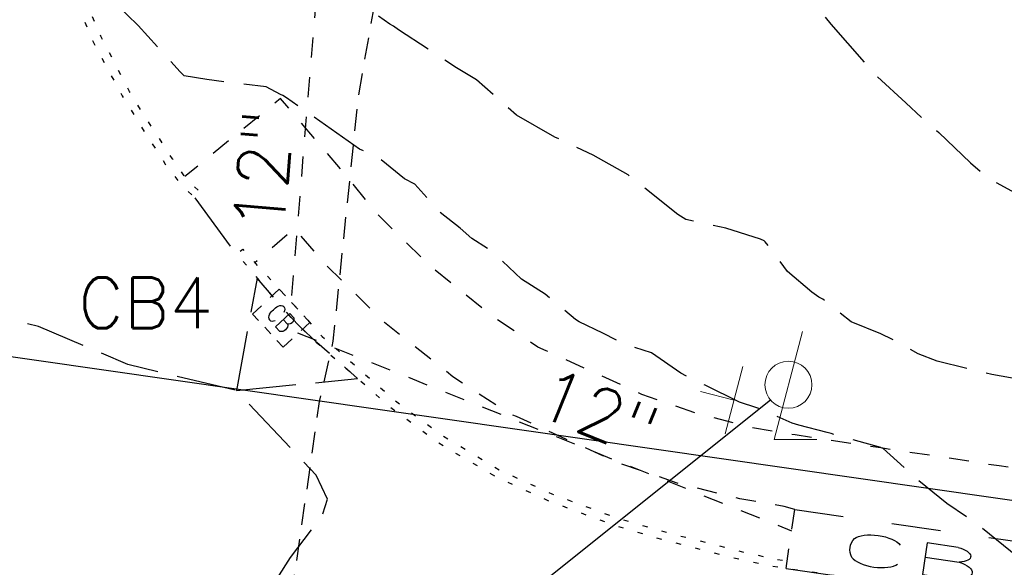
# Model space of a CAD drawing. Extents: x 2462876 to 2469231, y 263261 to 263931.
# Tile 7 of 122: x 2465194 to 2465249, y 263607 to 263637. Entities that reach past the tile are written whole.
import ezdxf

# ---------------------------------------------------------------- set-up
doc = ezdxf.new("R2010")
doc.units = 0
doc.header["$LTSCALE"] = 20
doc.header["$MEASUREMENT"] = 0
for name, pattern in [('2', [0.1, 0.06, -0.04]), ('gasex', [0]), ('OhDOT_USTN1', [0.054999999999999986, 0.014, -0.04099999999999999]), ('OhDOT_USTN2', [0.10999999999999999, 0.069, -0.04099999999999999]), ('OhDOT_USTN3', [0.22, 0.165, -0.055]), ('OhDOT_USTN5', [0.11, 0.055, -0.055]), ('ohelecex', [0])]:
    doc.linetypes.add(name, pattern=pattern)
for name, color, linetype in [('DR_X_Cells', 151, 'OhDOT_USTN2'), ('DR_X_Storm_Sewer', 151, 'OhDOT_USTN5'), ('DR_X_Text', 7, 'Continuous'), ('DT_X_Contour_Minor', 136, 'OhDOT_USTN3'), ('LT_X_Poles', 2, 'Continuous'), ('PV_X_Curb', 120, 'OhDOT_USTN1'), ('PV_X_EOP', 7, 'OhDOT_USTN3'), ('PV_X_Walk', 120, 'OhDOT_USTN5'), ('SN_X_Public', 3, 'Continuous'), ('UT_X_Electric_Cells', 1, 'Continuous'), ('UT_X_Gas', 2, 'gasex'), ('UT_X_Gas_Service_Line', 2, '2'), ('UT_X_Overhead_Electric', 1, 'ohelecex')]:
    doc.layers.add(name, color=color, linetype=linetype)
doc.styles.add('Simplex Normal (0.14)', font='Simplex.shx')

# ---------------------------------------------------------------- blocks, each defined once
blk = doc.blocks.new('SGN1P_anno')
at = {"layer": 'SN_X_Public', "color": 3, "linetype": 'Continuous', "lineweight": 0}
for p, q in [((0, 0.96), (0, -0.96)), ((0, 0), (-0.96, 0))]:
    blk.add_line(p, q, dxfattribs=at)
blk = doc.blocks.new('GCB-X')
at = {"layer": 'DR_X_Cells', "color": 121, "linetype": 'Continuous'}
for p, q in [((-0.06249987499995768, 0.03749992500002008), (-0.03749992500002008, 0.03749992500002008)), ((-0.06249987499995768, 0.01249997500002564), (-0.06249987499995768, 0.03749992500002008)), ((-0.0124999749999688, 0.03749992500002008), (0.0124999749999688, 0.03749992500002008)), ((0.03749992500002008, 0.03749992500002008), (0.06249987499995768, 0.03749992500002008)), ((0.06249987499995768, 0.01249997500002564), (0.06249987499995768, 0.03749992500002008)), ((0.02274995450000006, 0.01949996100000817), (0.006749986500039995, 0.01949996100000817)), ((0.006749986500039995, 0.01949996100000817), (0.006749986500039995, -0.02049995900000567)), ((0.006749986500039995, 0.001291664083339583), (0.02433328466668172, 0.001291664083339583)), ((-0.06249987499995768, -0.03749992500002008), (-0.06249987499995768, -0.01249997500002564)), ((0.06249987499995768, -0.03749992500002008), (0.06249987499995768, -0.01249997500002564)), ((0.006749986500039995, -0.02049995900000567), (0.02433328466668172, -0.02049995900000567)), ((-0.06249987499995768, -0.03749992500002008), (-0.03749992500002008, -0.03749992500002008)), ((-0.0124999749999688, -0.03749992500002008), (0.0124999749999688, -0.03749992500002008)), ((0.03749992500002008, -0.03749992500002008), (0.06249987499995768, -0.03749992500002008))]:
    blk.add_line(p, q, dxfattribs=at)
at = {"layer": 'DR_X_Cells', "color": 121, "linetype": 'Continuous', "extrusion": (0, 0, -1)}
for centre, radius, start, end in [((0.01841826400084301, 0.007380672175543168), 0.01268772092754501, 21.56031944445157, 158.4396805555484), ((-0.01984832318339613, 0.01009478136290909), 0.009862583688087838, 106.9987249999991, 243.1793222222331), ((-0.01398167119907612, 4.318685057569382e-05), 0.04579990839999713, 344.8107138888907, 15.18928611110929), ((-0.01988908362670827, -0.009590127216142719), 0.01174256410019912, 112.0546972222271, 247.9453027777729)]:
    blk.add_arc(centre, radius, start, end, dxfattribs=at)
at = {"layer": 'DR_X_Cells', "color": 121, "linetype": 'Continuous'}
blk.add_arc((-0.01841826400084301, -0.007294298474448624), 0.01268772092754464, 201.5603194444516, 338.4396805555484, dxfattribs=at)
blk = doc.blocks.new('ODOT STORM CATCH BASIN SQUARE')
blk.add_blockref('GCB-X', (0, 0))
blk = doc.blocks.new('LPOLE')
at = {"layer": 'LT_X_Poles', "color": 44, "linetype": 'Continuous', "lineweight": 0, "true_color": 0xa56100, "flags": 128}
blk.add_lwpolyline([(0.03933333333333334, 0.1476666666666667), (-0.03941666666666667, -0.1515833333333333), (0.07875000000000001, -0.1515833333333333)], dxfattribs=at)
at = {"layer": 'LT_X_Poles', "color": 44, "linetype": 'Continuous', "lineweight": 0, "true_color": 0xa56100}
blk.add_circle((-7.79999973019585e-06, -8.249999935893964e-06), 0.06500593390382, dxfattribs=at)

msp = doc.modelspace()

# ---------------------------------------------------------------- linework, layer by layer
at = {"layer": 'DR_X_Storm_Sewer', "flags": 128}
for points in [[(2465216.350362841, 263706.0785921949), (2465209.381382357, 263621.305809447)], [(2465209.742, 263619.589), (2465237.051697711, 263608.6512561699)]]:
    msp.add_lwpolyline(points, dxfattribs=at)
at = {"layer": 'DT_X_Contour_Minor', "flags": 128}
for points, elevation in [([(2465157.319034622, 263706.5398633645), (2465157.330791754, 263706.5095284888), (2465158.018650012, 263703.3585428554), (2465158.040649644, 263701.1779703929), (2465158.120370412, 263700.3542872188), (2465158.238916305, 263698.2249749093), (2465158.288506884, 263697.224712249), (2465158.621469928, 263695.4910993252), (2465158.779242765, 263694.1630350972), (2465160.046396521, 263688.3450698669), (2465160.107002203, 263688.1278527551), (2465160.122114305, 263688.0655771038), (2465160.131764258, 263688.0155353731), (2465160.275482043, 263687.4924777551), (2465160.845706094, 263685.7237234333), (2465161.856105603, 263683.9602336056), (2465163.18570217, 263683.1912171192), (2465165.244054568, 263682.8169666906), (2465167.641330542, 263684.4923529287), (2465167.64368837, 263684.4921600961), (2465170.997018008, 263686.0537489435), (2465171.050998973, 263686.0211383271), (2465174.951431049, 263683.8727225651), (2465175.701794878, 263683.3151301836), (2465180.744793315, 263680.7452588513), (2465188.746161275, 263677.1933727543), (2465192.953980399, 263675.2809529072), (2465195.718343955, 263674.4075086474), (2465197.020199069, 263674.0196655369), (2465198.21546325, 263674.2312901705), (2465198.278366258, 263671.0166575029), (2465198.330768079, 263670.8407398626), (2465198.750939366, 263669.8691655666), (2465199.372216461, 263668.7342836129), (2465199.936703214, 263667.7931237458), (2465200.452872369, 263666.9039909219), (2465201.208613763, 263664.992728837), (2465201.818396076, 263663.5608881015), (2465202.101478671, 263663.3577239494), (2465201.523463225, 263662.9896391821), (2465201.449603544, 263662.9339380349), (2465200.941613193, 263662.5475297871), (2465200.55018301, 263662.0501652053), (2465200.416231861, 263661.9158474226), (2465200.260387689, 263661.7249451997), (2465199.699886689, 263661.1523314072), (2465199.575307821, 263660.8650980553), (2465199.170253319, 263660.1685395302), (2465199.054589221, 263659.5679641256), (2465198.753765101, 263658.2729820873), (2465198.74833137, 263657.8352103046), (2465198.787233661, 263657.1997180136), (2465198.921869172, 263656.645266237), (2465199.085874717, 263655.9792621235), (2465199.291212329, 263655.4697057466), (2465199.519569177, 263655.009540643), (2465199.725004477, 263654.4896095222), (2465199.91584188, 263654.06672299), (2465200.39791956, 263653.3311992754), (2465200.621614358, 263653.1226715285), (2465200.995764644, 263652.7849424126), (2465201.330068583, 263652.6377761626), (2465201.909751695, 263652.3361817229), (2465202.410283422, 263652.2048393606), (2465203.199710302, 263652.0350625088), (2465203.667471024, 263651.9838581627), (2465204.30600625, 263651.9387224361), (2465204.787060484, 263651.8817293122), (2465205.291875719, 263651.8988749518), (2465206.011377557, 263651.9455643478), (2465206.523790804, 263652.0461856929), (2465207.08974336, 263652.2594172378), (2465207.333419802, 263652.40745419), (2465207.889685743, 263652.8087733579), (2465208.164862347, 263653.0211535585), (2465208.271628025, 263653.1113799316), (2465208.698358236, 263653.4322531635), (2465208.916952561, 263653.6519088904), (2465208.863122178, 263654.2746554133), (2465208.72705546, 263654.8935705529), (2465208.612900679, 263655.2323789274), (2465208.922725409, 263655.2224916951), (2465209.578229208, 263655.5268180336), (2465209.872816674, 263655.4035017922), (2465210.049337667, 263655.4360366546), (2465212.713511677, 263654.9652973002), (2465214.638136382, 263654.4510388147), (2465216.033269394, 263653.415211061), (2465216.755090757, 263652.1635209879), (2465216.692163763, 263651.3502488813), (2465217.095916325, 263649.4044856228), (2465217.686917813, 263648.4285160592), (2465219.083890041, 263647.0658918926), (2465221.221914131, 263646.3835815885), (2465224.09268747, 263646.2697398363), (2465224.605898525, 263646.1216020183), (2465225.729596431, 263645.750867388), (2465228.325382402, 263645.5263681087), (2465228.9964586, 263644.6772605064), (2465231.669508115, 263642.8361483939), (2465234.412473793, 263639.8241565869), (2465236.21646427, 263638.820185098), (2465238.685082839, 263637.3440257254), (2465238.862571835, 263637.0908522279), (2465239.221281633, 263636.6486914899), (2465241.73303494, 263633.8095036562), (2465243.369945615, 263632.3059294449), (2465244.793262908, 263630.9719350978), (2465245.198305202, 263630.6672613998), (2465246.950496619, 263628.9930084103), (2465247.918193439, 263628.1393698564), (2465250.417394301, 263626.7877439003), (2465251.046740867, 263626.3100121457), (2465251.715172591, 263625.6580562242), (2465252.773905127, 263624.888275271), (2465253.38880874, 263624.5071160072), (2465253.704479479, 263624.4301500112), (2465254.986629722, 263623.0466484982), (2465256.611562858, 263621.8733238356), (2465256.909977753, 263621.4981526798), (2465258.370745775, 263619.9419190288), (2465259.833727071, 263619.3155335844), (2465262.05164533, 263618.3169613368), (2465262.526700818, 263618.0302213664), (2465262.814401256, 263617.9284649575), (2465264.42128886, 263617.0087336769), (2465265.729419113, 263616.370465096), (2465266.187626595, 263615.8650606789), (2465267.087586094, 263615.325412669), (2465267.942152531, 263614.6489318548), (2465268.247766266, 263614.5127934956), (2465270.311845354, 263613.6334697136), (2465271.784849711, 263612.7860549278), (2465272.223871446, 263612.5511911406), (2465273.739465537, 263612.1190693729), (2465274.808465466, 263611.7583724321), (2465275.119323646, 263611.6994635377), (2465277.243755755, 263610.9825920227), (2465278.127981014, 263610.8215717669), (2465279.832859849, 263610.3308714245), (2465281.105002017, 263610.1060206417), (2465282.420288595, 263609.8951016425), (2465286.335166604, 263608.7132354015), (2465286.89297613, 263608.6376084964), (2465289.317931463, 263608.2460021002), (2465290.351529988, 263608.0245819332), (2465291.540213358, 263607.7798369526), (2465293.130759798, 263607.6518390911), (2465294.493906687, 263607.4005586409), (2465296.068016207, 263607.0261042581), (2465296.555287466, 263606.8554640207), (2465298.930305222, 263606.3584305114), (2465299.566530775, 263606.204700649), (2465302.026288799, 263605.7336623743), (2465302.34708494, 263605.6205364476), (2465304.917668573, 263605.2312254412), (2465307.474579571, 263605.7824391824), (2465307.96692742, 263605.6787820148), (2465309.558806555, 263605.0042897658), (2465310.924487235, 263604.7422636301), (2465312.407925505, 263604.4885430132), (2465314.007651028, 263604.0868616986), (2465315.93684316, 263603.708466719), (2465317.051747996, 263603.9155318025), (2465318.900829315, 263603.5854675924), (2465319.820177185, 263603.2390442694), (2465322.196119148, 263602.8275074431), (2465323.012370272, 263602.4220844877), (2465323.284783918, 263602.3370878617), (2465325.975169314, 263601.9397158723), (2465327.724006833, 263602.3217166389), (2465329.040417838, 263602.0642730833), (2465330.145172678, 263601.6838350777), (2465331.990748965, 263601.3494292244), (2465332.731582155, 263601.1126945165), (2465334.942174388, 263600.7152144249), (2465335.424733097, 263600.5317348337), (2465337.91807608, 263600.099571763), (2465338.188987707, 263600.0069868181), (2465340.858652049, 263599.5115188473), (2465341.005508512, 263599.4478334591), (2465343.834443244, 263598.960150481), (2465346.201582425, 263598.5628333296), (2465346.268951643, 263597.9364346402), (2465345.873709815, 263594.5717349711), (2465346.252442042, 263594.3358474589), (2465348.408519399, 263593.4651904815), (2465349.55734891, 263592.7777230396), (2465353.6394843, 263590.2900488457), (2465354.939699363, 263589.7041590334), (2465355.43128082, 263589.6291103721), (2465355.652159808, 263589.5960501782), (2465355.676807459, 263589.5925042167), (2465356.513118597, 263589.4983538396), (2465358.548470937, 263589.1985432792), (2465366.405575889, 263588.0468238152), (2465372.719719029, 263587.1337771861), (2465376.301060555, 263586.6164277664), (2465384.481467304, 263585.3961161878), (2465378.290397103, 263583.5427088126), (2465375.542237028, 263583.009247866), (2465367.79590143, 263580.2558042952), (2465366.907395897, 263580.2124078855), (2465365.312663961, 263579.6070691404), (2465363.918267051, 263578.8035676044), (2465359.774921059, 263577.4185858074), (2465359.313170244, 263577.1086823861), (2465358.787500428, 263576.6279814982), (2465350.688508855, 263569.7327110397), (2465348.99710913, 263568.4082400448), (2465345.737296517, 263561.7881616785), (2465345.088772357, 263560.5138978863), (2465345.064463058, 263559.3940874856), (2465345.901742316, 263557.9701434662), (2465346.584105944, 263557.1619496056), (2465350.624362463, 263548.7928505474), (2465351.361596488, 263547.3515640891), (2465354.555171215, 263544.6904963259), (2465356.267680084, 263542.3401658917), (2465359.337920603, 263540.6513009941), (2465362.171269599, 263538.4119856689), (2465365.04027449, 263535.943085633), (2465365.947287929, 263535.3833528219)], 1154), ([(2465309.272868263, 263543.9094349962), (2465309.115221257, 263544.0039001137), (2465307.577618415, 263544.3817841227), (2465307.21281541, 263544.7736745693), (2465302.202355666, 263550.1856638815), (2465298.066849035, 263553.3963550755), (2465297.623146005, 263553.7317264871), (2465297.54005775, 263554.0993257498), (2465294.646988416, 263561.1747979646), (2465291.741096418, 263568.0434450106), (2465294.159987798, 263576.3189911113), (2465294.070850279, 263576.6860751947), (2465295.501365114, 263578.1500772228), (2465298.277636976, 263580.4282441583), (2465300.896723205, 263581.8408025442), (2465303.917146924, 263583.4111282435), (2465305.695725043, 263584.735850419), (2465307.283146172, 263585.4917579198), (2465310.280799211, 263586.9311722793), (2465311.087387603, 263587.3667039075), (2465312.253737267, 263587.9470709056), (2465322.862617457, 263594.195255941), (2465316.660943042, 263595.121197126), (2465313.289699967, 263595.6113334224), (2465309.046678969, 263596.2336419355), (2465306.295362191, 263596.6405502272), (2465300.665249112, 263597.4761251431), (2465299.358959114, 263598.0578025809), (2465299.269625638, 263598.1035503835), (2465299.237618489, 263598.110718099), (2465299.199567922, 263598.1212833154), (2465299.123024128, 263598.1587940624), (2465293.182261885, 263600.7700313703), (2465291.8749241, 263601.4529443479), (2465289.495860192, 263601.9306973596), (2465288.838345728, 263602.4386885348), (2465289.675734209, 263603.3829716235), (2465291.689719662, 263603.3874000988), (2465292.638954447, 263605.93456865), (2465290.117574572, 263606.4537103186), (2465287.534621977, 263607.0070371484), (2465287.081643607, 263607.0801886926), (2465284.54129183, 263607.4246054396), (2465283.847109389, 263607.6341728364), (2465281.169629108, 263608.0635328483), (2465278.579976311, 263608.5212532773), (2465278.19611644, 263608.6317363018), (2465275.757865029, 263609.0757497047), (2465275.214043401, 263609.2592576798), (2465273.00229, 263609.6783939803), (2465272.124233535, 263609.9746636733), (2465270.282114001, 263610.3801552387), (2465268.592984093, 263610.7004397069), (2465267.005940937, 263611.3765401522), (2465265.908737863, 263611.8652990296), (2465265.415989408, 263611.9739940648), (2465263.043749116, 263613.1153329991), (2465261.773509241, 263613.3268953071), (2465260.04132086, 263614.0522494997), (2465259.285004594, 263614.2893735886), (2465256.999106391, 263615.1561128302), (2465256.747679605, 263615.2123954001), (2465255.84538089, 263615.5213701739), (2465254.511219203, 263616.0510484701), (2465254.043253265, 263616.3177288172), (2465252.474404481, 263616.7449131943), (2465251.252597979, 263617.0481909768), (2465249.665118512, 263617.0055814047), (2465248.126207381, 263617.2967481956), (2465247.158538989, 263617.5232232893), (2465245.098172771, 263618.0317499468), (2465244.044982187, 263618.4381147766), (2465242.629705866, 263619.2171854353), (2465241.987087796, 263619.5476158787), (2465240.340401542, 263620.2111749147), (2465238.773314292, 263621.4574829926), (2465238.557084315, 263621.5615672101), (2465238.174684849, 263621.8377363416), (2465236.825595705, 263622.9925088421), (2465235.594653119, 263624.6278650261), (2465235.541626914, 263624.6717246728), (2465235.328988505, 263624.7638001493), (2465233.420233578, 263625.386823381), (2465231.212008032, 263625.8537807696), (2465230.755767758, 263626.1312358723), (2465228.01180441, 263628.3339897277), (2465226.09155024, 263629.4204886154), (2465223.967266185, 263630.4108278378), (2465221.839350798, 263631.6304295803), (2465219.635244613, 263633.5715374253), (2465218.528232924, 263634.2418734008), (2465215.321306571, 263636.3455942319), (2465215.036035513, 263636.5542667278), (2465214.836838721, 263636.6606144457), (2465213.080295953, 263637.9069844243), (2465210.127787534, 263639.9802356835), (2465208.974068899, 263640.902692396), (2465207.93304074, 263642.05043448), (2465205.553784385, 263643.544443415), (2465204.64524975, 263644.5791605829), (2465203.340559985, 263645.9688709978), (2465203.105534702, 263646.4398991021), (2465200.561812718, 263648.8619151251), (2465200.203732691, 263649.2573596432), (2465200.078986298, 263649.3835351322), (2465199.931167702, 263649.4864822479), (2465197.906751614, 263651.994703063), (2465197.614237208, 263652.1431979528), (2465197.419438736, 263652.3139495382), (2465196.676501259, 263653.0917884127), (2465196.032465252, 263654.628786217), (2465195.6879163, 263655.7361932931), (2465195.414262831, 263656.7899506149), (2465195.002474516, 263658.0848662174), (2465194.610650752, 263659.1538745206), (2465194.576190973, 263659.1865233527), (2465193.575316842, 263659.7474791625), (2465186.05729169, 263664.0692231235), (2465185.577291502, 263664.2431138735), (2465185.430826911, 263664.2890438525), (2465184.673753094, 263664.5979412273), (2465181.579410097, 263665.7975483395), (2465179.125401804, 263666.9267942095), (2465178.997892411, 263667.0105224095), (2465173.825866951, 263669.9994811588), (2465171.292364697, 263671.4222021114), (2465168.567452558, 263672.8783159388), (2465165.983027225, 263674.192725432), (2465165.699169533, 263673.4823173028), (2465165.465751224, 263672.8293862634), (2465164.799170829, 263671.1027177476), (2465164.630081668, 263671.1154821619), (2465164.478767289, 263671.1275273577), (2465163.406695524, 263672.3793992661), (2465162.911803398, 263673.2335621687), (2465160.461285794, 263674.2113012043), (2465158.720253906, 263677.7594427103), (2465158.207528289, 263678.677242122), (2465157.288797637, 263681.9338222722), (2465156.734426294, 263683.5301653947), (2465156.446925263, 263684.5765188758), (2465156.147726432, 263686.1280732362), (2465155.973469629, 263686.8461702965), (2465155.669462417, 263688.116847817), (2465154.906860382, 263690.5726869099), (2465154.740000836, 263691.1525884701), (2465154.695885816, 263691.4922060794), (2465154.259304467, 263692.9036349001), (2465153.933267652, 263694.2472646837), (2465153.908766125, 263694.540220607), (2465154.054377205, 263697.2756056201), (2465153.923451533, 263699.9264098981), (2465153.591699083, 263700.9018910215), (2465152.524830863, 263701.0441387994)], 1153), ([(2465256.035459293, 263551.9189067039), (2465255.981167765, 263551.9651119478), (2465254.89020783, 263552.359105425), (2465253.471170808, 263554.7982645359), (2465250.221906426, 263557.3399932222), (2465248.606367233, 263561.587537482), (2465247.54326025, 263562.3487123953), (2465247.632251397, 263562.8330241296), (2465246.747698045, 263563.9378313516), (2465244.92646283, 263570.9416009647), (2465244.805270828, 263574.3871245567), (2465245.390680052, 263577.3328992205), (2465245.017205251, 263579.3871253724), (2465245.197110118, 263583.4312893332), (2465245.259876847, 263583.5128649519), (2465247.051748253, 263584.0565437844), (2465247.112652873, 263584.2396222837), (2465248.34520534, 263585.2987811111), (2465255.208849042, 263592.4182815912), (2465256.889276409, 263593.5651702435), (2465263.579750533, 263598.029395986), (2465265.452415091, 263599.1422907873), (2465270.130836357, 263601.7427095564), (2465262.333465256, 263602.9044714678), (2465258.826388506, 263603.4329232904), (2465254.142555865, 263604.1823995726), (2465253.973335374, 263604.2683891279), (2465253.667811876, 263604.6014546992), (2465252.887402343, 263604.9711653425), (2465252.652807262, 263605.066183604), (2465252.412179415, 263605.1898151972), (2465251.483204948, 263606.189588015), (2465249.534585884, 263607.2172658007), (2465247.378160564, 263608.9692521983), (2465245.63915603, 263610.1562504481), (2465244.058497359, 263611.4256449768), (2465242.121225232, 263613.2088546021), (2465242.008524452, 263613.2403215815), (2465241.991386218, 263613.24694696), (2465239.237772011, 263614.0213374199), (2465239.019173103, 263614.0805968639), (2465237.447996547, 263614.4964347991), (2465237.077272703, 263614.6000640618), (2465235.133624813, 263615.4571770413), (2465234.179306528, 263615.761061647), (2465232.267901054, 263616.692650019), (2465230.928765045, 263617.3559664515), (2465229.313195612, 263618.4972559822), (2465227.900604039, 263618.9224962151), (2465226.623166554, 263619.5805786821), (2465225.313684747, 263620.2074972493), (2465225.113901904, 263620.3264708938), (2465223.420523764, 263621.7299323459), (2465222.125825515, 263622.5635204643), (2465220.519395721, 263624.073993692), (2465219.378418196, 263624.8121229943), (2465218.737182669, 263625.383402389), (2465217.546795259, 263626.3126683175), (2465216.233385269, 263627.8079757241), (2465215.652872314, 263628.1013503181), (2465214.347529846, 263629.1602090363), (2465213.172961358, 263629.7516576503), (2465209.123850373, 263632.5878981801), (2465208.933181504, 263632.7121514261), (2465208.801634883, 263632.7625742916), (2465208.01230185, 263633.2016657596), (2465204.732924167, 263633.5900946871), (2465203.479832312, 263633.7960970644), (2465203.44042361, 263633.8412092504), (2465203.399867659, 263633.8781004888), (2465203.257516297, 263634.0160150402), (2465200.926365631, 263636.5866988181), (2465199.701401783, 263637.7759697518), (2465198.495794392, 263639.2519411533), (2465196.892189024, 263641.0725596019), (2465196.404783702, 263641.4138212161), (2465195.635015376, 263643.7984258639), (2465193.552256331, 263644.2662113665), (2465188.462187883, 263646.5784087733), (2465186.410464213, 263647.2912161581), (2465183.354573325, 263648.5397074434), (2465182.354495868, 263649.3331787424), (2465181.341609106, 263649.6225646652), (2465180.086629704, 263650.4757048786), (2465176.214803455, 263652.7948770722), (2465174.65290859, 263653.6071769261), (2465173.208566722, 263654.3426248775), (2465170.247375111, 263656.5072704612), (2465166.310162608, 263659.5387161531), (2465163.522460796, 263661.2673892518), (2465161.758983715, 263662.2176478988), (2465161.430671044, 263661.3981610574), (2465161.004269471, 263660.3867368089), (2465160.907337, 263660.1904384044), (2465158.600291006, 263662.6352052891), (2465158.451111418, 263662.8256904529), (2465158.353230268, 263662.9306266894), (2465158.251563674, 263663.0975953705), (2465156.786735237, 263666.3435005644), (2465156.6196696, 263667.0197793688), (2465156.128409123, 263668.7203818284), (2465155.908815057, 263669.9909194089), (2465155.585132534, 263671.4440083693), (2465155.222319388, 263673.1252011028), (2465155.000715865, 263673.8333904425), (2465154.41841639, 263676.1280733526), (2465154.312398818, 263676.49857505), (2465153.698482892, 263678.3867727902), (2465153.452394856, 263678.9491042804), (2465153.204387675, 263680.1123604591), (2465152.440827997, 263682.3825252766), (2465151.938414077, 263684.4936580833), (2465151.790362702, 263685.1964977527), (2465151.220234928, 263686.9632059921), (2465150.92307289, 263687.7982604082), (2465150.787447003, 263689.7401867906), (2465150.396361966, 263691.013271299), (2465150.224772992, 263693.0735112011), (2465148.010249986, 263695.4921216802)], 1152), ([(2465209.946771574, 263558.8221390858), (2465209.911865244, 263558.8518463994), (2465207.841836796, 263561.5857371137), (2465206.377705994, 263562.3729477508), (2465206.368571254, 263562.389868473), (2465203.72704049, 263566.2380376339), (2465201.680344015, 263568.3772889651), (2465200.036723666, 263576.486986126), (2465199.826769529, 263577.4561351), (2465199.828487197, 263577.6235908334), (2465200.334933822, 263583.1063869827), (2465201.219364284, 263589.8296085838), (2465202.55928417, 263591.4450050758), (2465203.302261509, 263593.4019752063), (2465203.850467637, 263594.0429362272), (2465205.110080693, 263598.4098937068), (2465205.854022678, 263600.1533550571), (2465205.642196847, 263600.730157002), (2465206.097115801, 263601.6123002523), (2465206.079384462, 263602.4611257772), (2465207.778313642, 263604.6756391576), (2465209.344551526, 263607.1778663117), (2465211.12041649, 263609.5112156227), (2465211.392076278, 263610.4000262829), (2465210.776914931, 263611.7267209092), (2465206.357079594, 263616.4037131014), (2465206.356975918, 263616.4038611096), (2465206.356789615, 263616.4039217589), (2465200.363608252, 263617.8401180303), (2465195.428805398, 263619.946586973), (2465194.371612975, 263620.1909679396), (2465192.840396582, 263620.9049987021), (2465191.308151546, 263621.7136644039), (2465190.408716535, 263622.3551273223), (2465188.318247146, 263623.7160097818), (2465182.124725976, 263627.191866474), (2465179.663476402, 263628.4145026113), (2465179.464727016, 263628.5588496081), (2465179.285285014, 263628.6952033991), (2465177.643616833, 263630.7773337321), (2465173.396385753, 263633.5945776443), (2465170.28049068, 263635.7743557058), (2465168.254922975, 263637.7468417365), (2465166.252686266, 263640.6508905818), (2465164.178309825, 263643.2492755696), (2465164.170347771, 263643.2582984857), (2465162.313732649, 263645.0129750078), (2465159.393853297, 263647.3967930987), (2465157.014620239, 263649.6856669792), (2465156.457753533, 263649.9562118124), (2465156.332199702, 263649.8040247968), (2465156.072759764, 263649.4387967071), (2465156.001244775, 263649.4514055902), (2465155.756753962, 263649.504154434), (2465154.466306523, 263650.6312579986), (2465154.206083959, 263651.0148242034), (2465154.234613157, 263652.5076199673), (2465154.210420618, 263652.5544895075), (2465154.018697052, 263654.3756310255), (2465152.736459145, 263659.5937465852), (2465152.366832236, 263661.1177901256), (2465152.212698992, 263661.9130866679), (2465152.054875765, 263662.4081762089), (2465150.946487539, 263665.5244603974), (2465150.324239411, 263669.2659586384), (2465149.804203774, 263671.6860279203), (2465149.264568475, 263673.1985186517), (2465148.694036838, 263675.7631965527), (2465148.559533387, 263676.0806210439), (2465147.071292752, 263679.0349710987), (2465146.019975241, 263680.6357988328)], 1151)]:
    msp.add_lwpolyline(points, dxfattribs=dict(at, elevation=elevation))
at = {"layer": 'DT_X_Contour_Minor', "elevation": 1151, "flags": 128}
msp.add_lwpolyline([(2465206.35699592, 263616.4039481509), (2465213.051685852, 263617.0673553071), (2465211.964428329, 263618.0537876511), (2465210.799585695, 263619.0520269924), (2465209.872135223, 263619.9477852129), (2465209.391429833, 263620.4418946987), (2465207.515215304, 263622.6231834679), (2465206.35699592, 263616.4039481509)], close=True, dxfattribs=at)
at = {"layer": 'PV_X_Curb', "elevation": 143.9057666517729, "flags": 128}
msp.add_lwpolyline([(2465195.808060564, 263665.4933483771), (2465195.463016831, 263665.5633462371), (2465195.011023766, 263663.253046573), (2465194.766095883, 263661.2994593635), (2465194.611684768, 263659.2131590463), (2465194.440581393, 263656.3612242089), (2465194.430413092, 263654.2691757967), (2465194.718351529, 263649.3489295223), (2465195.060962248, 263646.9242739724), (2465195.625716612, 263643.7959241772), (2465196.27786323, 263641.3717275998), (2465197.130063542, 263638.8019301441), (2465198.409445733, 263635.7473895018), (2465200.041581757, 263632.6903594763), (2465201.009631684, 263631.1328889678), (2465202.429427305, 263628.9148874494), (2465203.311077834, 263627.7717379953), (2465204.070195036, 263627.0620444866), (2465204.358424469, 263627.3774801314), (2465203.644571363, 263628.0289438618), (2465202.824070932, 263629.219255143), (2465201.415734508, 263631.3853032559), (2465200.446122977, 263632.941803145), (2465198.870172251, 263635.9933793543), (2465197.581264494, 263638.9909325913), (2465196.742180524, 263641.5257200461), (2465196.098106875, 263643.9230133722), (2465195.484464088, 263647.0007408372), (2465195.171776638, 263649.4130034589), (2465194.887560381, 263654.2959368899), (2465194.898505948, 263656.3590101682), (2465195.06879313, 263659.1857410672), (2465195.222776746, 263661.2656601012), (2465195.484199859, 263663.1870899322), (2465195.808060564, 263665.4933483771)], close=True, dxfattribs=at)
at = {"layer": 'PV_X_Curb', "flags": 128}
for points in [[(2465208.33583657, 263621.6440822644), (2465206.964497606, 263623.2802568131), (2465206.357892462, 263623.9147457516), (2465206.712814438, 263624.2174215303), (2465207.29503563, 263623.5621380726), (2465209.813264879, 263620.8387399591), (2465211.097483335, 263619.392466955), (2465215.112419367, 263615.8679412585), (2465217.737375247, 263613.9263464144), (2465220.92352681, 263611.9969541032), (2465223.799152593, 263610.6950144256), (2465227.269930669, 263609.401343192), (2465229.995242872, 263608.6030888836), (2465234.054946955, 263607.5572153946), (2465235.952430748, 263607.1257200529), (2465236.810988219, 263606.9827589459)], [(2465531.378895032, 263564.3619626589), (2465528.354042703, 263564.8100878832), (2465518.452811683, 263566.210719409), (2465508.551580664, 263567.6113509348), (2465498.650349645, 263569.0119824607), (2465488.748651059, 263570.4093086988), (2465478.763297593, 263571.7980561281), (2465468.869147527, 263573.2377105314), (2465458.978826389, 263574.7037945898), (2465454.099060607, 263575.4529721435), (2465442.835860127, 263577.0437022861), (2465441.193832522, 263577.2682986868), (2465435.677470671, 263578.0584996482), (2465425.771181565, 263579.4134703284), (2465415.886666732, 263580.9204463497), (2465405.989371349, 263582.3382018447), (2465396.088762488, 263583.7328260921), (2465386.191467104, 263585.1505815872), (2465376.294645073, 263586.571641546), (2465366.393089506, 263587.9596568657), (2465356.493427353, 263589.360890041), (2465355.63606661, 263589.4837041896), (2465345.74137253, 263590.9314374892), (2465335.840524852, 263592.3362127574), (2465326.552967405, 263593.6666252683), (2465316.655669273, 263595.0843811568), (2465309.03740887, 263596.1689277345), (2465299.140470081, 263597.5900044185), (2465289.249684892, 263599.0540391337), (2465279.345172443, 263600.4222443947), (2465272.223999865, 263601.4407855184), (2465262.328206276, 263602.8681837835), (2465252.436413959, 263604.3219874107), (2465252.103918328, 263604.3674838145), (2465250.174658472, 263604.6314703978), (2465236.751158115, 263606.5680417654), (2465235.88459708, 263606.707456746), (2465233.954882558, 263607.112560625), (2465229.881933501, 263608.1616234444), (2465227.149482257, 263608.9802601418), (2465223.646344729, 263610.284565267), (2465220.748229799, 263611.6151011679), (2465217.495450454, 263613.5192234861), (2465214.839688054, 263615.5027722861), (2465210.792656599, 263619.0441083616), (2465210.014863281, 263619.7916617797)]]:
    msp.add_lwpolyline(points, dxfattribs=at)
at = {"layer": 'PV_X_EOP', "elevation": 143.9057666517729, "flags": 128}
msp.add_lwpolyline([(2465204.070195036, 263627.0620444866), (2465206.357892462, 263623.9147457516)], dxfattribs=at)
at = {"layer": 'PV_X_Walk', "flags": 128}
for points in [[(2465532.15, 263571.79), (2465529.17, 263572.17), (2465526.2, 263572.56), (2465523.22, 263572.94), (2465520.25, 263573.33), (2465517.18, 263573.72), (2465514.27, 263574.18), (2465511.3, 263574.65), (2465508.34, 263575.12), (2465505.38, 263575.59), (2465502.41, 263576.05), (2465499.45, 263576.52), (2465496.49, 263576.99), (2465493.53, 263577.46), (2465490.56, 263577.93), (2465489.76, 263578.06), (2465486.8, 263578.53), (2465483.83, 263579), (2465480.87, 263579.47), (2465477.91, 263579.94), (2465477.02, 263580.08), (2465473.99, 263580.47), (2465471.02, 263580.86), (2465468.04, 263581.25), (2465465.07, 263581.64), (2465462.1, 263582.02), (2465459.12, 263582.41), (2465456.15, 263582.8), (2465453.17, 263583.19), (2465450.57, 263583.52), (2465447.64, 263583.95), (2465444.67, 263584.39), (2465441.7, 263584.82), (2465438.73, 263585.25), (2465435.76, 263585.69), (2465432.8, 263586.12), (2465429.83, 263586.55), (2465426.86, 263586.99), (2465423.89, 263587.42), (2465420.92, 263587.85), (2465417.95, 263588.29), (2465414.99, 263588.72), (2465412.02, 263589.15), (2465409.05, 263589.59), (2465406.08, 263590.02), (2465403.11, 263590.45), (2465400.14, 263590.89), (2465397.18, 263591.32), (2465394.71, 263591.68), (2465391.74, 263592.11), (2465388.77, 263592.55), (2465385.81, 263592.98), (2465382.84, 263593.42), (2465379.87, 263593.85), (2465376.9, 263594.29), (2465373.93, 263594.72), (2465370.96, 263595.16), (2465368, 263595.59), (2465365.03, 263596.03), (2465361.7, 263596.51), (2465358.7, 263596.91), (2465355.73, 263597.3), (2465352.75, 263597.7), (2465349.78, 263598.09), (2465346.8, 263598.48), (2465343.83, 263598.88), (2465340.86, 263599.27), (2465337.88, 263599.66), (2465334.91, 263600.06), (2465331.94, 263600.45), (2465328.96, 263600.84), (2465325.99, 263601.24), (2465323.01, 263601.63), (2465319.76, 263602.06), (2465316.81, 263602.48), (2465313.85, 263602.9), (2465310.88, 263603.33), (2465307.91, 263603.75), (2465304.94, 263604.18), (2465301.97, 263604.6), (2465299, 263605.03), (2465296.03, 263605.45), (2465293.06, 263605.87), (2465290.09, 263606.3), (2465287.12, 263606.72), (2465284.15, 263607.15), (2465281.19, 263607.57), (2465278.22, 263608), (2465275.25, 263608.42), (2465272.28, 263608.84), (2465269.31, 263609.27), (2465266.34, 263609.69), (2465263.37, 263610.12), (2465260.4, 263610.54), (2465257.43, 263610.97), (2465254.46, 263611.39), (2465251.49, 263611.81), (2465248.52, 263612.24), (2465247.9, 263612.33), (2465244.96, 263612.78), (2465241.99, 263613.23), (2465239.03, 263613.68), (2465237.25, 263613.95), (2465234.86, 263614.35), (2465231.71, 263615.17), (2465228.78, 263616.19), (2465226.22, 263617.36), (2465223.49, 263618.6), (2465223.03, 263618.81), (2465220.54, 263620.49), (2465218.34, 263622.26), (2465217.05, 263623.3), (2465215.06, 263625.26), (2465214.18, 263626.13), (2465212.43, 263628.29), (2465208.8, 263632.54), (2465203.506097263, 263628.2298301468)], [(2465237.222360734, 263609.834220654), (2465236.65, 263610), (2465234.2, 263610.41), (2465230.72, 263611.29), (2465227.47, 263612.41), (2465224.57, 263613.72), (2465221.84, 263614.96), (2465221.37, 263615.17), (2465218.33, 263617.16), (2465215.84, 263619.14), (2465214.55, 263620.17), (2465212.26, 263622.42), (2465211.38, 263623.28), (2465209.56, 263625.36), (2465207.381886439, 263623.4682112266)]]:
    msp.add_lwpolyline(points, dxfattribs=at)
at = {"layer": 'UT_X_Gas', "flags": 128}
msp.add_lwpolyline([(2464953.883204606, 263653.472281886), (2465039.966000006, 263640.4029999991), (2465255.906415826, 263609.3795492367)], dxfattribs=at)
at = {"layer": 'UT_X_Gas_Service_Line', "flags": 128}
msp.add_lwpolyline([(2465219.706, 263663.136), (2465217.057, 263655.615), (2465215.249, 263647.832), (2465214.161, 263638.77), (2465213.075, 263632.583), (2465211.697, 263619.13), (2465210.939, 263615.791), (2465203.550601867, 263564.3636530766)], dxfattribs=at)
at = {"layer": 'UT_X_Overhead_Electric', "linetype": 'Continuous'}
msp.add_polyline3d([(2465158.030088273, 263553.645542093, 1274.994092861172), (2465235.87860026, 263615.8876974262, 1181.72847824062)], dxfattribs=at)

# ---------------------------------------------------------------- block references
at = {"layer": 'DR_X_Cells', "zscale": 20}
for p, xscale, yscale, rotation in [((2465208.83608912, 263620.4041696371), 20, 27, 312.7584610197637), ((2465243.698509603, 263607.2328455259), 108.5, 43.99999999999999, 351.7907364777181)]:
    msp.add_blockref('ODOT STORM CATCH BASIN SQUARE', p, dxfattribs=dict(at, xscale=xscale, yscale=yscale, rotation=rotation))
at = {"layer": 'SN_X_Public', "xscale": 1.999999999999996, "yscale": 1.999999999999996, "zscale": 1.999999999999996, "rotation": 345.4087476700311}
msp.add_blockref('SGN1P_anno', (2465233.868959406, 263615.8695017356), dxfattribs=at)
at = {"layer": 'UT_X_Electric_Cells', "xscale": 20, "yscale": 20, "zscale": 20}
msp.add_blockref('LPOLE', (2465236.875181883, 263616.7229938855, 1180.535532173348), dxfattribs=at)

# ---------------------------------------------------------------- texts
at = {"layer": 'DR_X_Text', "char_height": 2.8, "attachment_point": 5, "style": 'Simplex Normal (0.14)'}
for insert, rotation in [((2465207.838389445, 263628.5639724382), 85.30041015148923), ((2465226.344648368, 263615.2029755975), 338.1735188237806)]:
    msp.add_mtext('12"', dxfattribs=dict(at, insert=insert, rotation=rotation))
at = {"layer": 'DR_X_Text', "insert": (2465201.33327254, 263621.2521024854, 1150.918), "char_height": 2.8, "attachment_point": 5, "style": 'Simplex Normal (0.14)'}
msp.add_mtext('CB4', dxfattribs=at)

doc.saveas('drawing.dxf')
